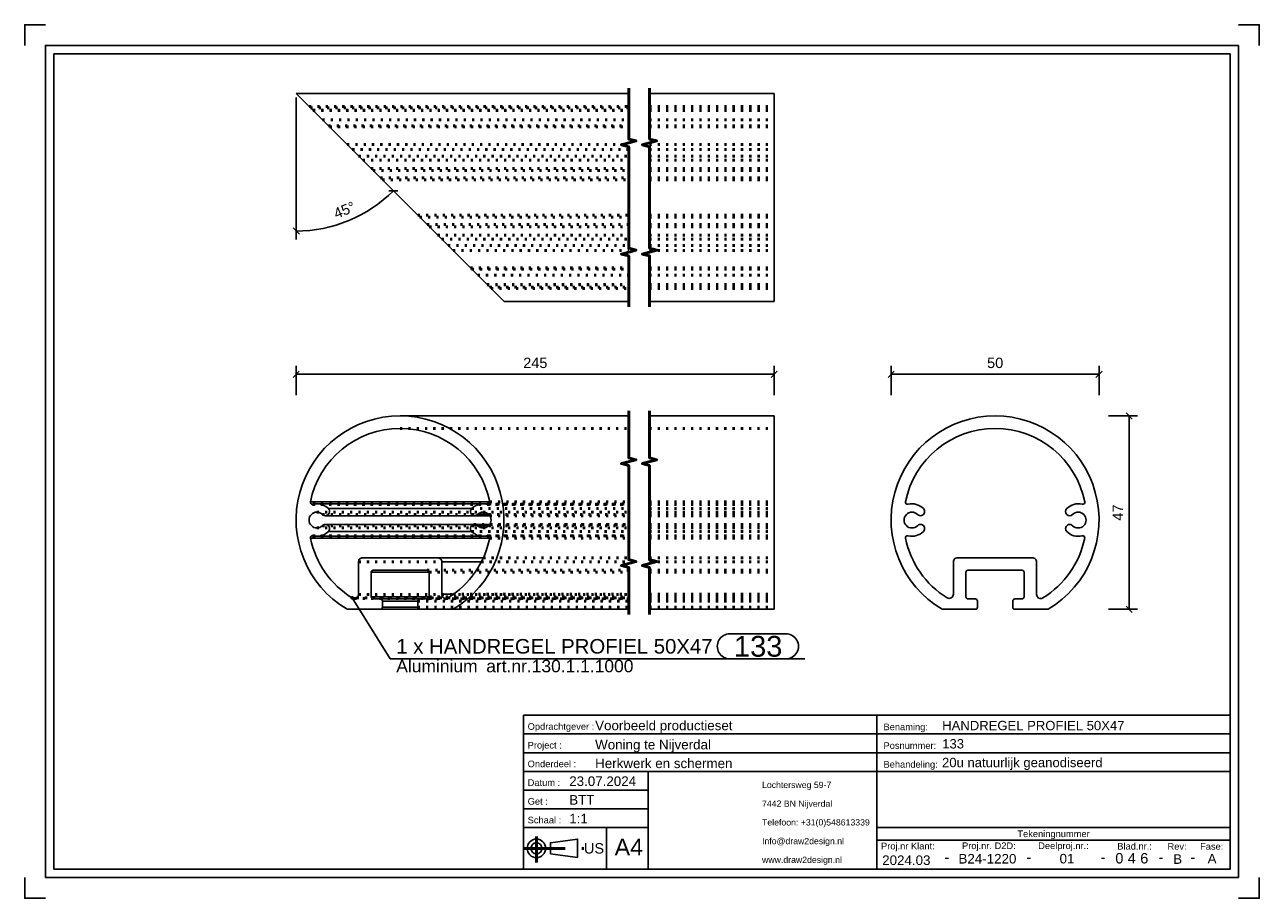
# Model space of a CAD drawing. Header units: millimetres. Extents: x 360 to 657, y -262 to -52.
import ezdxf
from ezdxf.enums import TextEntityAlignment as Align

# ---------------------------------------------------------------- set-up
doc = ezdxf.new("R2010")
doc.units = ezdxf.units.MM
doc.linetypes.add('DOT', pattern=[2, 0.5, -1.5])
doc.linetypes.add('STRICHPUNKT2', pattern=[18.5, 10, -4, 0.5, -4])
doc.layers.get('0').update_dxf_attribs({"linetype": 'CONTINUOUS'})
for name, color, linetype in [('DIM49', 4, 'CONTINUOUS'), ('TXT_ALL', 7, 'CONTINUOUS'), ('TXT_DIM49', 2, 'CONTINUOUS'), ('TXT_YELLOW', 2, 'CONTINUOUS')]:
    doc.layers.add(name, color=color, linetype=linetype)
doc.layers.add('LE_ALL', color=7, linetype='CONTINUOUS', lineweight=50)
doc.styles.add('ARIAL', font='arial.ttf')

# ---------------------------------------------------------------- blocks, each defined once
blk = doc.blocks.new('TFIELD_00005', base_point=(537.32, -252.98))
at = {"layer": 'TXT_YELLOW', "style": 'ARIAL'}
for s, p in [('Lochtersweg 59-7', (537.32, -234.98)), ('7442 BN Nijverdal', (537.32, -239.48)), ('Telefoon: +31(0)548613339', (537.32, -243.98)), ('Info@draw2design.nl', (537.32, -248.48)), ('www.draw2design.nl', (537.32, -252.98))]:
    blk.add_text(s, height=1.5, dxfattribs=at).set_placement(p, align=Align.MIDDLE_LEFT)
blk = doc.blocks.new('FLEX_00004', base_point=(550.13, -255.23))
blk.add_blockref('TFIELD_00005', (537.32, -252.98))
blk = doc.blocks.new('D2D_00003', base_point=(510.19, -253.38))
blk.add_blockref('FLEX_00004', (550.13, -255.23))
blk = doc.blocks.new('TFIELD_00007', base_point=(501.86, -249.92))
at = {"layer": 'TXT_YELLOW', "style": 'ARIAL'}
blk.add_text('A4', height=4, dxfattribs=at).set_placement((501.86, -249.92), align=Align.MIDDLE_LEFT)
blk = doc.blocks.new('FLEX_00006', base_point=(505.23, -249.92))
blk.add_blockref('TFIELD_00007', (501.86, -249.92))
blk = doc.blocks.new('TFIELD_00013', base_point=(494.47, -250.23))
at = {"layer": 'TXT_YELLOW', "style": 'ARIAL'}
blk.add_text('US', height=2.5, dxfattribs=at).set_placement((494.47, -250.23), align=Align.MIDDLE_LEFT)
blk = doc.blocks.new('FLEX_00012', base_point=(494.47, -250.23))
blk.add_blockref('TFIELD_00013', (494.47, -250.23))
blk = doc.blocks.new('US_00011', base_point=(484.38, -250.23))
blk.add_line((486.4, -251.57), (492.96, -252.46))
blk.add_lwpolyline([(486.4, -251.57), (486.4, -248.9), (492.96, -248.01), (492.96, -252.46)])
for radius in [2.22, 1.33]:
    blk.add_circle((483.05, -250.23), radius)
at = {"layer": 'LE_ALL', "color": 1, "linetype": 'STRICHPUNKT2'}
for p, q in [((483.05, -247.42), (483.05, -253.64)), ((479.94, -250.23), (494.81, -250.23))]:
    blk.add_line(p, q, dxfattribs=at)
blk.add_blockref('FLEX_00012', (494.47, -250.23))
blk = doc.blocks.new('SCHRIFE_00015', base_point=(490.94, -235.23))
for p, q in [((479.94, -218.23), (564.94, -218.23)), ((479.94, -218.23), (479.94, -255.23)), ((564.94, -218.23), (649.94, -218.23)), ((564.94, -255.23), (564.94, -218.23)), ((649.94, -218.23), (649.94, -255.23)), ((479.94, -222.73), (564.94, -222.73)), ((564.94, -222.73), (649.94, -222.73)), ((479.94, -227.23), (564.94, -227.23)), ((564.94, -227.23), (649.94, -227.23)), ((479.94, -231.73), (649.94, -231.73)), ((509.94, -231.73), (509.94, -255.23)), ((509.94, -236.23), (479.94, -236.23)), ((509.94, -240.73), (479.94, -240.73)), ((509.94, -245.23), (479.94, -245.23)), ((499.94, -245.23), (499.94, -255.23)), ((649.94, -245.23), (564.94, -245.23)), ((649.94, -248.23), (564.94, -248.23)), ((649.94, -255.23), (479.94, -255.23))]:
    blk.add_line(p, q)
at = {"layer": 'TXT_YELLOW', "style": 'ARIAL'}
for s, height, p in [('Voorbeeld productieset', 2.3, (497.17, -221.84)), ('HANDREGEL PROFIEL 50X47', 2.25, (580.66, -221.83)), ('Woning te Nijverdal', 2.3, (497.17, -226.44)), ('133', 2.25, (580.66, -226.22)), ('Herkwerk en schermen', 2.3, (497.17, -230.94)), ('20u natuurlijk geanodiseerd', 2.25, (580.62, -230.72)), ('23.07.2024', 2.3, (490.94, -235.23)), ('BTT', 2.3, (490.94, -239.73)), ('1:1', 2.3, (490.94, -244.23))]:
    blk.add_text(s, height=height, dxfattribs=at).set_placement(p)
for s, height, p in [('2024.03', 2.3, (572.03, -254.23)), ('B24-1220', 2.3, (591.54, -253.88)), ('01', 2.3, (610.68, -253.86)), ('B', 2.3, (637.29, -253.96)), ('A', 2.3, (645.58, -253.86)), ('-', 2.5, (581.77, -253.58)), ('-', 2.5, (601.51, -253.58)), ('-', 2.5, (619.34, -253.58)), ('-', 2.5, (633.28, -253.58)), ('-', 2.5, (640.94, -253.58))]:
    blk.add_text(s, height=height, dxfattribs=at).set_placement(p, align=Align.CENTER)
blk = doc.blocks.new('TFIELD_00019', base_point=(628.3, -252.61))
at = {"layer": 'TXT_ALL', "style": 'ARIAL'}
blk.add_text('6', height=2.5, dxfattribs=at).set_placement((628.3, -252.61), align=Align.MIDDLE_LEFT)
blk = doc.blocks.new('6_00018')
blk.add_blockref('TFIELD_00019', (628.3, -252.61))
blk = doc.blocks.new('TELLER1_00017')
blk.add_blockref('6_00018', (0, 0))
blk = doc.blocks.new('TFIELD_00022', base_point=(625.3, -252.61))
at = {"layer": 'TXT_ALL', "style": 'ARIAL'}
blk.add_text('4', height=2.5, dxfattribs=at).set_placement((625.3, -252.61), align=Align.MIDDLE_LEFT)
blk = doc.blocks.new('4_00021')
blk.add_blockref('TFIELD_00022', (625.3, -252.61))
blk = doc.blocks.new('TELLER2_00020')
blk.add_blockref('4_00021', (0, 0))
blk = doc.blocks.new('TFIELD_00025', base_point=(622.3, -252.61))
at = {"layer": 'TXT_ALL', "style": 'ARIAL'}
blk.add_text('0', height=2.5, dxfattribs=at).set_placement((622.3, -252.61), align=Align.MIDDLE_LEFT)
blk = doc.blocks.new('0_00024')
blk.add_blockref('TFIELD_00025', (622.3, -252.61))
blk = doc.blocks.new('TELLER3_00023')
blk.add_blockref('0_00024', (0, 0))
blk = doc.blocks.new('NL_00026', base_point=(480.94, -221.73))
at = {"layer": 'TXT_ALL', "color": 1, "style": 'ARIAL'}
blk.add_text('Tekeningnummer', height=1.6, dxfattribs=at).set_placement((607.44, -246.73), align=Align.MIDDLE_CENTER)
at = {"layer": 'TXT_YELLOW', "style": 'ARIAL'}
for s, p in [('Opdrachtgever :', (480.94, -221.73)), ('Benaming:', (566.54, -221.83)), ('Project :', (480.94, -226.23)), ('Posnummer:', (566.54, -226.33)), ('Onderdeel :', (480.94, -230.73)), ('Behandeling:', (566.54, -230.83)), ('Datum :', (480.94, -235.23)), ('Get :', (480.94, -239.73)), ('Schaal :', (480.94, -244.23)), ('Proj.nr Klant:', (565.94, -250.48)), ('Proj.nr. D2D:', (585.43, -250.41)), ('Deelproj.nr.:', (603.75, -250.4)), ('Blad.nr.:', (622.78, -250.52)), ('Rev:', (634.86, -250.56)), ('Fase:', (642.7, -250.56))]:
    blk.add_text(s, height=1.6, dxfattribs=at).set_placement(p)
blk = doc.blocks.new('SCHRIFE_00014')
for name, p in [('SCHRIFE_00015', (490.94, -235.23)), ('NL_00026', (480.94, -221.73)), ('TELLER3_00023', (0, 0)), ('TELLER2_00020', (0, 0)), ('TELLER1_00017', (0, 0))]:
    blk.add_blockref(name, p)
blk = doc.blocks.new('DINA4Q_00002', base_point=(649.94, -59.23))
for p, q in [((366.94, -255.23), (366.94, -59.23)), ((366.94, -59.23), (649.94, -59.23)), ((651.94, -57.23), (651.94, -257.23)), ((364.94, -257.23), (651.94, -257.23))]:
    blk.add_line(p, q)
for points in [[(359.94, -57.23), (359.94, -52.23), (364.94, -52.23)], [(651.94, -52.23), (656.94, -52.23), (656.94, -57.23)], [(364.94, -257.23), (364.94, -57.23), (651.94, -57.23)], [(649.94, -59.23), (649.94, -255.23), (366.94, -255.23)], [(359.94, -257.23), (359.94, -262.23), (364.94, -262.23)], [(651.94, -262.23), (656.94, -262.23), (656.94, -257.23)]]:
    blk.add_lwpolyline(points)
for name, p in [('SCHRIFE_00014', (0, 0)), ('D2D_00003', (510.19, -253.38)), ('US_00011', (484.38, -250.23)), ('FLEX_00006', (505.23, -249.92))]:
    blk.add_blockref(name, p)
blk = doc.blocks.new('_ZBL0047_00001')
blk.add_blockref('DINA4Q_00002', (649.94, -59.23))
blk = doc.blocks.new('_D1', base_point=(434.92, -98.93))
at = {"layer": 'DIM49', "color": 1}
for p, q in [((425.25, -69.77), (425.25, -103.83)), ((447.57, -92.13), (449.69, -92.17)), ((426.01, -102.57), (424.49, -101.1))]:
    blk.add_line(p, q, dxfattribs=at)
blk.add_ellipse((425.25, -68.77), major_axis=(33.06, 0), ratio=1, start_param=4.712389, end_param=5.497787, dxfattribs=at)
at = {"layer": 'TXT_DIM49', "style": 'ARIAL'}
for s, p in [('°', (438.46, -97.46)), ('45', (434.92, -98.93))]:
    blk.add_text(s, height=2.5, rotation=22.5001, dxfattribs=at).set_placement(p)
blk = doc.blocks.new('HANDREGEL PROFIEL 50X47_00031', base_point=(510.25, -81.01))
for p, q in [((425.25, -68.77), (505.25, -68.77)), ((425.25, -68.77), (475.25, -118.77)), ((510.25, -68.77), (540.25, -68.77)), ((540.25, -118.77), (540.25, -68.77)), ((475.25, -118.77), (505.25, -118.77)), ((510.25, -118.77), (540.25, -118.77))]:
    blk.add_line(p, q)
at = {"layer": 'LE_ALL', "color": 3, "linetype": 'DOT'}
for p, q in [((428.35, -71.87), (505.25, -71.87)), ((428.68, -72.2), (505.25, -72.2)), ((428.69, -72.21), (505.25, -72.21)), ((428.7, -72.22), (505.25, -72.22)), ((429.29, -72.81), (505.25, -72.81)), ((429.31, -72.83), (505.25, -72.83)), ((510.25, -71.87), (540.25, -71.87)), ((510.25, -72.2), (540.25, -72.2)), ((510.25, -72.21), (540.25, -72.21)), ((510.25, -72.22), (540.25, -72.22)), ((510.25, -72.81), (540.25, -72.81)), ((510.25, -72.83), (540.25, -72.83)), ((431.59, -75.11), (505.25, -75.11)), ((431.59, -75.11), (505.25, -75.11)), ((433, -76.52), (505.25, -76.52)), ((433, -76.52), (505.25, -76.52)), ((433.3, -76.82), (505.25, -76.82)), ((433.3, -76.82), (505.25, -76.82)), ((510.25, -75.11), (540.25, -75.11)), ((510.25, -75.11), (540.25, -75.11)), ((510.25, -76.52), (540.25, -76.52)), ((510.25, -76.52), (540.25, -76.52)), ((510.25, -76.82), (540.25, -76.82)), ((510.25, -76.82), (540.25, -76.82)), ((437.49, -81.01), (505.25, -81.01)), ((438.75, -82.27), (505.25, -82.27)), ((510.25, -81.01), (540.25, -81.01)), ((510.25, -82.27), (540.25, -82.27)), ((440.27, -83.8), (505.25, -83.8)), ((441.27, -84.8), (505.25, -84.8)), ((510.25, -83.8), (540.25, -83.8)), ((510.25, -84.8), (540.25, -84.8)), ((443.27, -86.8), (505.25, -86.8)), ((443.77, -87.3), (505.25, -87.3)), ((445.5, -89.02), (505.25, -89.02)), ((510.25, -86.8), (540.25, -86.8)), ((510.25, -87.3), (540.25, -87.3)), ((510.25, -89.02), (540.25, -89.02)), ((446, -89.52), (505.25, -89.52)), ((510.25, -89.52), (540.25, -89.52)), ((454.5, -98.02), (505.25, -98.02)), ((455, -98.52), (505.25, -98.52)), ((456.77, -100.3), (505.25, -100.3)), ((457.27, -100.8), (505.25, -100.8)), ((510.25, -98.02), (540.25, -98.02)), ((510.25, -98.52), (540.25, -98.52)), ((510.25, -100.3), (540.25, -100.3)), ((510.25, -100.8), (540.25, -100.8)), ((459.27, -102.8), (505.25, -102.8)), ((460.27, -103.8), (505.25, -103.8)), ((510.25, -102.8), (540.25, -102.8)), ((510.25, -103.8), (540.25, -103.8)), ((461.8, -105.32), (505.25, -105.32)), ((463.01, -106.53), (505.25, -106.53)), ((510.25, -105.32), (540.25, -105.32)), ((510.25, -106.53), (540.25, -106.53)), ((467.19, -110.71), (505.25, -110.71)), ((467.2, -110.72), (505.25, -110.72)), ((467.46, -110.99), (505.25, -110.99)), ((467.49, -111.02), (505.25, -111.02)), ((468.91, -112.43), (505.25, -112.43)), ((468.91, -112.43), (505.25, -112.43)), ((510.25, -110.71), (540.25, -110.71)), ((510.25, -110.72), (540.25, -110.72)), ((510.25, -110.99), (540.25, -110.99)), ((510.25, -111.02), (540.25, -111.02)), ((510.25, -112.43), (540.25, -112.43)), ((510.25, -112.43), (540.25, -112.43)), ((471.19, -114.71), (505.25, -114.71)), ((471.21, -114.73), (505.25, -114.73)), ((471.8, -115.32), (505.25, -115.32)), ((471.81, -115.33), (505.25, -115.33)), ((471.82, -115.34), (505.25, -115.34)), ((472.15, -115.67), (505.25, -115.67)), ((510.25, -114.71), (540.25, -114.71)), ((510.25, -114.73), (540.25, -114.73)), ((510.25, -115.32), (540.25, -115.32)), ((510.25, -115.33), (540.25, -115.33)), ((510.25, -115.34), (540.25, -115.34)), ((510.25, -115.67), (540.25, -115.67))]:
    blk.add_line(p, q, dxfattribs=at)
blk.add_blockref('_D1', (434.92, -98.93))
blk = doc.blocks.new('HANDREGEL PROFIEL 50X47_00030')
blk.add_blockref('HANDREGEL PROFIEL 50X47_00031', (510.25, -81.01))
blk = doc.blocks.new('Handregel_00029')
blk.add_blockref('HANDREGEL PROFIEL 50X47_00030', (0, 0))
blk = doc.blocks.new('_A3D0120_00028')
blk.add_blockref('Handregel_00029', (0, 0))
blk = doc.blocks.new('_SHORTEN_00032', base_point=(505.25, -120.02))
at = {"layer": 'LE_ALL', "color": 4}
for points in [[(505.25, -120.02), (505.25, -107.83), (503.5, -107.36), (507, -106.43), (505.25, -105.96), (505.25, -81.58), (503.5, -81.11), (507, -80.18), (505.25, -79.71), (505.25, -67.52)], [(510.25, -120.02), (510.25, -107.83), (508.5, -107.36), (512, -106.43), (510.25, -105.96), (510.25, -81.58), (508.5, -81.11), (512, -80.18), (510.25, -79.71), (510.25, -67.52)]]:
    blk.add_lwpolyline(points, dxfattribs=at)
blk = doc.blocks.new('_ANS0120_00027')
for name, p in [('_SHORTEN_00032', (505.25, -120.02)), ('_A3D0120_00028', (0, 0))]:
    blk.add_blockref(name, p)
blk = doc.blocks.new('_D2', base_point=(479.86, -134.77))
at = {"layer": 'DIM49', "color": 1}
for p, q in [((425.99, -135.52), (424.49, -137.02)), ((425.24, -141.27), (425.24, -134.27)), ((425.24, -136.27), (540.24, -136.27)), ((539.49, -137.02), (540.99, -135.52)), ((540.24, -141.27), (540.24, -134.27))]:
    blk.add_line(p, q, dxfattribs=at)
at = {"layer": 'TXT_DIM49', "style": 'ARIAL'}
blk.add_text('245', height=2.5, dxfattribs=at).set_placement((479.86, -134.77))
blk = doc.blocks.new('SHAPE_00051', base_point=(438.74, -190.03))
at = {"layer": 'DIM49', "color": 3}
for p, q in [((438.49, -189.99), (439, -189.99)), ((438.86, -189.79), (438.63, -189.79)), ((438.74, -190.03), (447.83, -204.66)), ((438.54, -190.19), (438.95, -190.19)), ((529.56, -198.66), (543.08, -198.66)), ((447.83, -204.66), (547.58, -204.66)), ((543.08, -204.66), (529.56, -204.66))]:
    blk.add_line(p, q, dxfattribs=at)
blk.add_lwpolyline([(438.55, -189.85), (438.51, -189.9), (438.49, -189.97), (438.48, -190.04), (438.49, -190.1), (438.52, -190.17), (438.56, -190.22), (438.62, -190.26), (438.68, -190.28), (438.75, -190.29), (438.82, -190.28), (438.88, -190.25), (438.94, -190.21), (438.98, -190.15), (439, -190.09), (439.01, -190.02), (439, -189.95), (438.97, -189.89), (438.92, -189.84), (438.87, -189.8), (438.8, -189.77), (438.74, -189.76), (438.67, -189.78), (438.61, -189.8)], close=True, dxfattribs=at)
for centre, start_param, end_param in [((529.56, -201.66), 1.570796, 4.712389), ((543.08, -201.66), 4.712389, 7.853982)]:
    blk.add_ellipse(centre, major_axis=(3, 0), ratio=1, start_param=start_param, end_param=end_param, dxfattribs=at)
at = {"layer": 'TXT_DIM49', "style": 'ARIAL'}
for s, height, p in [('1 x HANDREGEL PROFIEL 50X47', 3.5, (449.33, -201.66)), ('133', 5, (530.56, -201.66)), ('Aluminium', 3, (449.33, -206.41)), ('art.nr.130.1.1.1000', 3, (470.97, -206.41))]:
    blk.add_text(s, height=height, dxfattribs=at).set_placement(p, align=Align.MIDDLE_LEFT)
blk = doc.blocks.new('HANDREGEL PROFIEL 50X47_00037', base_point=(510.24, -183.37))
for p, q in [((450.24, -146.27), (505.24, -146.27)), ((510.24, -146.27), (540.24, -146.27)), ((540.24, -192.77), (540.24, -146.27)), ((428.67, -166.95), (471.81, -166.95)), ((430.24, -167.41), (470.24, -167.41)), ((433, -168.55), (467.49, -168.55)), ((470.24, -167.41), (471.66, -167.41)), ((471.2, -167.53), (471.45, -167.53)), ((432.29, -170.26), (471.82, -170.26)), ((468.19, -170.26), (471.82, -170.26)), ((468.9, -169.97), (471.58, -169.97)), ((430.24, -175.21), (470.24, -175.21)), ((432.29, -172.36), (468.01, -172.36)), ((433, -174.07), (467.49, -174.07)), ((468.18, -172.35), (471.83, -172.35)), ((468.9, -172.66), (471.58, -172.66)), ((470.24, -175.21), (471.64, -175.21)), ((471.18, -175.09), (471.43, -175.09)), ((428.69, -175.68), (471.8, -175.68)), ((459.27, -180.37), (470.27, -180.37)), ((443.27, -183.87), (443.27, -189.77)), ((443.27, -183.87), (457.27, -183.87)), ((456.77, -183.37), (443.77, -183.37)), ((457.27, -189.77), (457.27, -183.87)), ((460.27, -181.37), (469.79, -181.37)), ((438.74, -190.03), (439.79, -190.03)), ((443.27, -189.77), (457.27, -189.77)), ((460.27, -189.14), (463.07, -189.14)), ((445.49, -192.77), (437.48, -192.77)), ((443.77, -190.27), (445.49, -190.27)), ((445.49, -190.27), (454.99, -190.27)), ((445.49, -192.77), (454.99, -192.77)), ((445.99, -190.77), (445.99, -192.27)), ((445.99, -190.77), (454.49, -190.77)), ((445.99, -192.27), (454.49, -192.27)), ((454.49, -192.27), (454.49, -190.77)), ((454.99, -190.27), (456.77, -190.27)), ((463, -192.77), (454.99, -192.77)), ((463, -192.77), (505.24, -192.77)), ((510.24, -192.77), (540.24, -192.77))]:
    blk.add_line(p, q)
blk.add_lwpolyline([(440.27, -189.17, -0.414214), (439.27, -190.17, -0.138346), (438.74, -190.03, -0.207687), (428.69, -175.68, -0.474633), (429.18, -175.08, -0.061122), (429.3, -175.09, 0.061122), (430.24, -175.21, 0.198584), (433, -174.07, 0.668636), (432.29, -172.36, 0.198584), (431.58, -172.66, -0.198584), (430.24, -173.21, -1), (430.24, -169.41, -0.198585), (431.58, -169.97, 0.198585), (432.29, -170.26, 0.668635), (433, -168.55, 0.198585), (430.24, -167.41, 0.06212), (429.28, -167.53, -0.06212), (429.16, -167.55, -0.473414), (428.67, -166.95, -0.357391), (450.24, -149.27, -0.357391), (471.81, -166.95, -0.473415), (471.32, -167.55, -0.062115), (471.2, -167.53, 0.062115), (470.24, -167.41, 0.198598), (467.49, -168.55, 0.668616), (468.19, -170.26, 0.198598), (468.9, -169.97, -0.198598), (470.24, -169.41, -1), (470.24, -173.21, -0.19854), (468.9, -172.66, 0.204155), (468.18, -172.35, 0.660916), (467.46, -174.04, 0.201418), (470.24, -175.21, 0.061117), (471.18, -175.09, -0.061117), (471.31, -175.08, -0.474633), (471.8, -175.68, -0.206945), (461.79, -189.99, -0.139072), (461.27, -190.14, -0.414214), (460.27, -189.14), (460.27, -181.37, 0.414214), (459.27, -180.37), (441.27, -180.37, 0.414214), (440.27, -181.37)], format="xyb", close=True)
for centre, radius, start, end in [((450.24, -171.27), 25, 90, -120.6834), ((450.24, -171.27), 25, -59.3166, 90), ((443.77, -183.87), 0.5, 90, 180), ((456.77, -183.87), 0.5, 0, 90), ((443.77, -189.77), 0.5, 180, -90), ((456.77, -189.77), 0.5, -90, 0), ((445.49, -190.77), 0.5, 0, 90), ((445.49, -192.27), 0.5, -90, 0), ((454.99, -190.77), 0.5, 90, 180), ((454.99, -192.27), 0.5, 180, -90)]:
    blk.add_arc(centre, radius, start, end)
at = {"layer": 'LE_ALL', "color": 3, "linetype": 'DOT'}
for p, q in [((450.24, -149.27), (505.24, -149.27)), ((510.24, -149.27), (540.24, -149.27)), ((429.16, -167.55), (505.24, -167.55)), ((429.28, -167.53), (505.24, -167.53)), ((467.49, -168.55), (505.24, -168.55)), ((467.49, -168.55), (505.24, -168.55)), ((471.32, -167.55), (505.24, -167.55)), ((471.45, -167.53), (505.24, -167.53)), ((471.66, -167.41), (505.24, -167.41)), ((471.81, -166.95), (505.24, -166.95)), ((471.81, -166.95), (505.24, -166.95)), ((510.24, -166.95), (540.24, -166.95)), ((510.24, -166.95), (540.24, -166.95)), ((510.24, -167.41), (540.24, -167.41)), ((510.24, -167.53), (540.24, -167.53)), ((510.24, -167.53), (540.24, -167.53)), ((510.24, -167.55), (540.24, -167.55)), ((510.24, -167.55), (540.24, -167.55)), ((510.24, -168.55), (540.24, -168.55)), ((510.24, -168.55), (540.24, -168.55)), ((430.24, -169.41), (470.24, -169.41)), ((431.58, -169.97), (505.24, -169.97)), ((470.24, -169.41), (505.24, -169.41)), ((471.58, -169.97), (505.24, -169.97)), ((471.82, -170.26), (505.24, -170.26)), ((471.82, -170.26), (505.24, -170.26)), ((510.24, -169.41), (540.24, -169.41)), ((510.24, -169.97), (540.24, -169.97)), ((510.24, -169.97), (540.24, -169.97)), ((510.24, -170.26), (540.24, -170.26)), ((510.24, -170.26), (540.24, -170.26)), ((429.18, -175.08), (505.24, -175.08)), ((429.3, -175.09), (505.24, -175.09)), ((430.24, -173.21), (470.24, -173.21)), ((431.58, -172.66), (505.24, -172.66)), ((467.46, -174.04), (505.24, -174.04)), ((467.49, -174.07), (505.24, -174.07)), ((468.01, -172.36), (505.24, -172.36)), ((470.24, -173.21), (505.24, -173.21)), ((471.31, -175.08), (505.24, -175.08)), ((471.43, -175.09), (505.24, -175.09)), ((471.58, -172.66), (505.24, -172.66)), ((471.64, -175.21), (505.24, -175.21)), ((471.83, -172.35), (505.24, -172.35)), ((510.24, -172.35), (540.24, -172.35)), ((510.24, -172.36), (540.24, -172.36)), ((510.24, -172.66), (540.24, -172.66)), ((510.24, -172.66), (540.24, -172.66)), ((510.24, -173.21), (540.24, -173.21)), ((510.24, -174.04), (540.24, -174.04)), ((510.24, -174.07), (540.24, -174.07)), ((510.24, -175.08), (540.24, -175.08)), ((510.24, -175.08), (540.24, -175.08)), ((510.24, -175.09), (540.24, -175.09)), ((510.24, -175.09), (540.24, -175.09)), ((510.24, -175.21), (540.24, -175.21)), ((471.8, -175.68), (505.24, -175.68)), ((471.8, -175.68), (505.24, -175.68)), ((510.24, -175.68), (540.24, -175.68)), ((510.24, -175.68), (540.24, -175.68)), ((470.27, -180.37), (505.24, -180.37)), ((510.24, -180.37), (540.24, -180.37)), ((440.27, -181.37), (460.27, -181.37)), ((456.77, -183.37), (505.24, -183.37)), ((457.27, -183.87), (505.24, -183.87)), ((469.79, -181.37), (505.24, -181.37)), ((510.24, -181.37), (540.24, -181.37)), ((510.24, -183.37), (540.24, -183.37)), ((510.24, -183.87), (540.24, -183.87)), ((439.79, -190.03), (505.24, -190.03)), ((440.27, -189.17), (505.24, -189.17)), ((457.27, -189.77), (505.24, -189.77)), ((461.79, -189.99), (505.24, -189.99)), ((463.07, -189.14), (505.24, -189.14)), ((510.24, -189.14), (540.24, -189.14)), ((510.24, -189.17), (540.24, -189.17)), ((510.24, -189.77), (540.24, -189.77)), ((510.24, -189.99), (540.24, -189.99)), ((510.24, -190.03), (540.24, -190.03)), ((439.27, -190.17), (505.24, -190.17)), ((454.49, -190.77), (505.24, -190.77)), ((454.49, -192.27), (505.24, -192.27)), ((456.77, -190.27), (505.24, -190.27)), ((461.27, -190.14), (505.24, -190.14)), ((510.24, -190.14), (540.24, -190.14)), ((510.24, -190.17), (540.24, -190.17)), ((510.24, -190.27), (540.24, -190.27)), ((510.24, -190.77), (540.24, -190.77)), ((510.24, -192.27), (540.24, -192.27))]:
    blk.add_line(p, q, dxfattribs=at)
for name, p in [('_D2', (479.86, -134.77)), ('SHAPE_00051', (438.74, -190.03))]:
    blk.add_blockref(name, p)
blk = doc.blocks.new('HANDREGEL PROFIEL 50X47_00036')
blk.add_blockref('HANDREGEL PROFIEL 50X47_00037', (510.24, -183.37))
blk = doc.blocks.new('Handregel_00035')
blk.add_blockref('HANDREGEL PROFIEL 50X47_00036', (0, 0))
blk = doc.blocks.new('_A3D0121_00034')
blk.add_blockref('Handregel_00035', (0, 0))
blk = doc.blocks.new('_SHORTEN_00038', base_point=(505.24, -194.02))
at = {"layer": 'LE_ALL', "color": 4}
for points in [[(505.24, -194.02), (505.24, -182.71), (503.49, -182.24), (506.99, -181.3), (505.24, -180.83), (505.24, -158.21), (503.49, -157.74), (506.99, -156.8), (505.24, -156.33), (505.24, -145.02)], [(510.24, -194.02), (510.24, -182.71), (508.49, -182.24), (511.99, -181.3), (510.24, -180.83), (510.24, -158.21), (508.49, -157.74), (511.99, -156.8), (510.24, -156.33), (510.24, -145.02)]]:
    blk.add_lwpolyline(points, dxfattribs=at)
blk = doc.blocks.new('_ANS0121_00033')
for name, p in [('_A3D0121_00034', (0, 0)), ('_SHORTEN_00038', (505.24, -194.02))]:
    blk.add_blockref(name, p)
blk = doc.blocks.new('_D3', base_point=(591.46, -134.77))
at = {"layer": 'DIM49', "color": 1}
for p, q in [((569.13, -135.52), (567.63, -137.02)), ((568.38, -141.27), (568.38, -134.27)), ((618.38, -136.27), (568.38, -136.27)), ((617.63, -137.02), (619.13, -135.52)), ((618.38, -141.27), (618.38, -134.27))]:
    blk.add_line(p, q, dxfattribs=at)
at = {"layer": 'TXT_DIM49', "style": 'ARIAL'}
blk.add_text('50', height=2.5, dxfattribs=at).set_placement((591.46, -134.77))
blk = doc.blocks.new('_D4', base_point=(624.13, -171.44))
at = {"layer": 'DIM49', "color": 1}
for p, q in [((626.38, -147.02), (624.88, -145.52)), ((620.63, -146.27), (627.63, -146.27)), ((625.63, -192.77), (625.63, -146.27)), ((620.63, -192.77), (627.63, -192.77)), ((624.88, -192.02), (626.38, -193.52))]:
    blk.add_line(p, q, dxfattribs=at)
at = {"layer": 'TXT_DIM49', "style": 'ARIAL'}
blk.add_text('47', height=2.5, rotation=90.0002, dxfattribs=at).set_placement((624.13, -171.44))
blk = doc.blocks.new('HANDREGEL PROFIEL 50X47_00043', base_point=(603.35, -189.17))
for points in [[(580.62, -192.77, -3.644957), (606.14, -192.77), (598.13, -192.77, -0.414214), (597.63, -192.27), (597.63, -190.77, -0.414214), (598.13, -190.27), (599.85, -190.27, 0.414214), (600.35, -189.77), (600.35, -183.87, 0.414214), (599.85, -183.37), (586.85, -183.37, 0.414214), (586.35, -183.87), (586.35, -189.77, 0.414214), (586.85, -190.27), (588.63, -190.27, -0.414214), (589.13, -190.77), (589.13, -192.27, -0.414214), (588.63, -192.77)], [(603.35, -189.17), (603.35, -181.37, 0.414214), (602.35, -180.37), (584.35, -180.37, 0.414214), (583.35, -181.37), (583.35, -189.14, -0.587106), (581.83, -189.99, -0.206945), (571.83, -175.68, -0.551755), (572.44, -175.09, 0.265807), (576.16, -174.04, 1), (574.72, -172.66, -2.409712), (574.72, -169.97, 1), (576.13, -168.55, 0.263969), (572.42, -167.53, -0.551755), (571.81, -166.95, -0.81945), (614.95, -166.95, -0.551761), (614.34, -167.53, 0.263961), (610.63, -168.55, 1), (612.04, -169.97, -2.40991), (612.04, -172.66, 1), (610.63, -174.07, 0.262896), (614.32, -175.09, -0.551761), (614.93, -175.68, -0.207687), (604.88, -190.03, -0.586149)]]:
    blk.add_lwpolyline(points, format="xyb", close=True)
for name, p in [('_D3', (591.46, -134.77)), ('_D4', (624.13, -171.44))]:
    blk.add_blockref(name, p)
blk = doc.blocks.new('HANDREGEL PROFIEL 50X47_00042')
blk.add_blockref('HANDREGEL PROFIEL 50X47_00043', (603.35, -189.17))
blk = doc.blocks.new('Handregel_00041')
blk.add_blockref('HANDREGEL PROFIEL 50X47_00042', (0, 0))
blk = doc.blocks.new('_A3D0122_00040')
blk.add_blockref('Handregel_00041', (0, 0))
blk = doc.blocks.new('_ANS0122_00039')
blk.add_blockref('_A3D0122_00040', (0, 0))

msp = doc.modelspace()

# ---------------------------------------------------------------- block references
for name in ['_ZBL0047_00001', '_ANS0120_00027', '_ANS0121_00033', '_ANS0122_00039']:
    msp.add_blockref(name, (0, 0))

doc.saveas('drawing.dxf')
